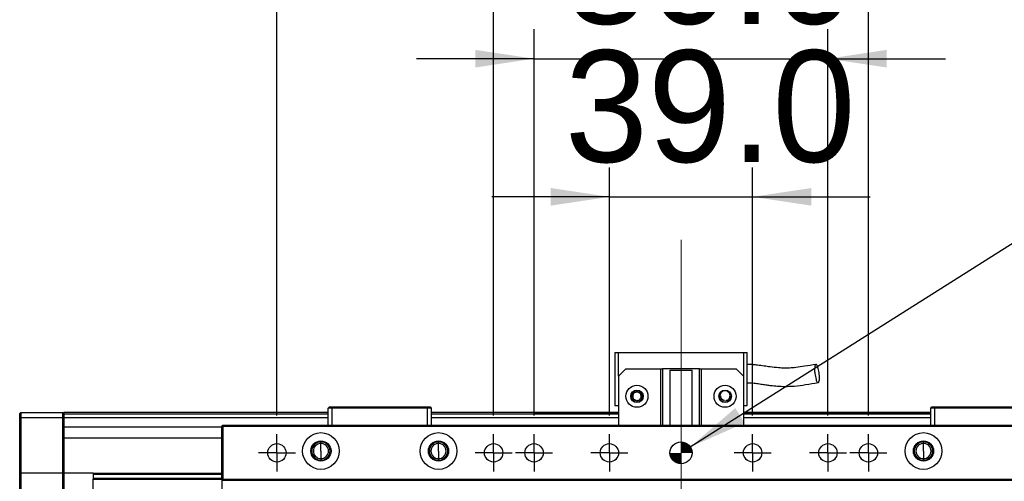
# Model space of a CAD drawing. Header units: millimetres. Extents: x 40 to 3320, y 40 to 2336.
# Tile 6 of 19: x 255 to 523, y 1937 to 2063. Entities that reach past the tile are written whole.
import ezdxf

# ---------------------------------------------------------------- set-up
doc = ezdxf.new("R2010")
doc.units = ezdxf.units.MM
doc.header["$LTSCALE"] = 8
doc.linetypes.add('CENTERX2', pattern=[20.32, 12.7, -2.54, 2.54, -2.54])
doc.layers.add('DIMNS', color=7, linetype='Continuous')
doc.styles.add('SLDTEXTSTYLE7', font='txt')
doc.dimstyles.new('SLDDIMSTYLE0', dxfattribs={"dimtxt": 30.4, "dimasz": 16, "dimexe": 0, "dimexo": 0.0625, "dimgap": 7.6, "dimtad": 2, "dimdec": 1, "dimrnd": 1e-09, "dimzin": 4, "dimdsep": 46, "dimtxsty": 'SLDTEXTSTYLE7', "dimsah": 1, "dimcen": 0.09, "dimadec": 0, "dimazin": 1, "dimtfac": 1, "dimtdec": 1, "dimtmove": 0, "dimatfit": 0, "dimfxl": 0, "dimfrac": 2, "dimtolj": 1, "dimtzin": 12, "dimarcsym": 0})
doc.dimstyles.new('SLDDIMSTYLE1', dxfattribs={"dimtxt": 30.4, "dimasz": 16, "dimexe": 0, "dimexo": 0.0625, "dimgap": 7.6, "dimtad": 2, "dimdec": 1, "dimrnd": 1e-09, "dimzin": 4, "dimdsep": 46, "dimtxsty": 'SLDTEXTSTYLE7', "dimsah": 1, "dimcen": 0.09, "dimadec": 0, "dimazin": 1, "dimtfac": 1, "dimtdec": 1, "dimtofl": 0, "dimtmove": 0, "dimatfit": 3, "dimfxl": 0, "dimfrac": 2, "dimtolj": 1, "dimtzin": 12, "dimarcsym": 0})
doc.dimstyles.new('SLDDIMSTYLE2', dxfattribs={"dimtxt": 30.4, "dimasz": 16, "dimexe": 0, "dimexo": 0.0625, "dimgap": 7.6, "dimtad": 0, "dimtih": 1, "dimtoh": 1, "dimdec": 1, "dimrnd": 1e-09, "dimzin": 4, "dimdsep": 46, "dimtxsty": 'SLDTEXTSTYLE7', "dimsah": 1, "dimcen": 0, "dimadec": 0, "dimazin": 1, "dimtfac": 1, "dimtdec": 1, "dimtofl": 0, "dimtmove": 0, "dimatfit": 3, "dimfxl": 0, "dimfrac": 2, "dimtolj": 1, "dimtzin": 12, "dimarcsym": 0})

# ---------------------------------------------------------------- blocks, each defined once
blk = doc.blocks.new('_D_5')
at = {"layer": 'DIMNS'}
for p, q in [((415.37, 1954.88), (415.37, 2022.41)), ((454.37, 1954.88), (454.37, 2022.41)), ((415.37, 2014.41), (383.37, 2014.41)), ((415.37, 2014.41), (454.37, 2014.41)), ((454.37, 2014.41), (486.37, 2014.41))]:
    blk.add_line(p, q, dxfattribs=at)
for points in [[(415.37, 2014.41), (399.37, 2016.81), (399.37, 2012.01)], [(454.37, 2014.41), (470.37, 2012.01), (470.37, 2016.81)]]:
    blk.add_solid(points, dxfattribs=at)
at = {"layer": 'DIMNS', "insert": (403.24, 2054.3), "char_height": 30.4, "attachment_point": 1, "style": 'SLDTEXTSTYLE7'}
blk.add_mtext('39.0', dxfattribs=at)
blk = doc.blocks.new('_D_6')
at = {"layer": 'DIMNS'}
for p, q in [((394.87, 1954.88), (394.87, 2060.02)), ((474.87, 1954.88), (474.87, 2060.02)), ((394.87, 2052.02), (362.87, 2052.02)), ((394.87, 2052.02), (474.87, 2052.02)), ((474.87, 2052.02), (506.87, 2052.02))]:
    blk.add_line(p, q, dxfattribs=at)
for points in [[(394.87, 2052.02), (378.87, 2054.42), (378.87, 2049.62)], [(474.87, 2052.02), (490.87, 2049.62), (490.87, 2054.42)]]:
    blk.add_solid(points, dxfattribs=at)
at = {"layer": 'DIMNS', "insert": (403.24, 2091.9), "char_height": 30.4, "attachment_point": 1, "style": 'SLDTEXTSTYLE7'}
blk.add_mtext('80.0', dxfattribs=at)
blk = doc.blocks.new('_D_7')
at = {"layer": 'DIMNS'}
for p, q in [((383.87, 1954.88), (383.87, 2094.21)), ((485.87, 1954.88), (485.87, 2094.21)), ((383.87, 2086.21), (351.87, 2086.21)), ((383.87, 2086.21), (485.87, 2086.21)), ((485.87, 2086.21), (517.87, 2086.21))]:
    blk.add_line(p, q, dxfattribs=at)
for points in [[(383.87, 2086.21), (367.87, 2088.61), (367.87, 2083.81)], [(485.87, 2086.21), (501.87, 2083.81), (501.87, 2088.61)]]:
    blk.add_solid(points, dxfattribs=at)
at = {"layer": 'DIMNS', "insert": (392.26, 2126.1), "char_height": 30.4, "attachment_point": 1, "style": 'SLDTEXTSTYLE7'}
blk.add_mtext('102.0', dxfattribs=at)
blk = doc.blocks.new('_D_8')
at = {"layer": 'DIMNS'}
for p, q in [((324.87, 1954.88), (324.87, 2135.48)), ((544.87, 1954.88), (544.87, 2135.48)), ((324.87, 2127.48), (544.87, 2127.48))]:
    blk.add_line(p, q, dxfattribs=at)
for points in [[(324.87, 2127.48), (340.87, 2125.08), (340.87, 2129.88)], [(544.87, 2127.48), (528.87, 2129.88), (528.87, 2125.08)]]:
    blk.add_solid(points, dxfattribs=at)
at = {"layer": 'DIMNS', "insert": (392.26, 2167.37), "char_height": 30.4, "attachment_point": 1, "style": 'SLDTEXTSTYLE7'}
blk.add_mtext('220.0', dxfattribs=at)
blk = doc.blocks.new('SW_SYMBOL_HOLE_DEPTH')
at = {"layer": 'DIMNS', "color": 0}
for p, q in [((0, 7000), (6400, 7000)), ((3200, 7000), (3200, 600)), ((800, 4440), (3200, 600)), ((5600, 4440), (3200, 600))]:
    blk.add_line(p, q, dxfattribs=at)
blk = doc.blocks.new('_D_9')
at = {"layer": 'DIMNS'}
for p, q in [((437.4, 1946.32), (566.96, 2028.34)), ((566.96, 2028.34), (598.96, 2028.34))]:
    blk.add_line(p, q, dxfattribs=at)
blk.add_solid([(437.4, 1946.32), (452.2, 1952.85), (449.63, 1956.91)], dxfattribs=at)
at = {"layer": 'DIMNS', "xscale": 0.004985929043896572, "yscale": 0.004985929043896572, "zscale": 0.004985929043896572}
blk.add_blockref('SW_SYMBOL_HOLE_DEPTH', (829.09, 2008.22), dxfattribs=at)
at = {"layer": 'DIMNS', "char_height": 30.4, "attachment_point": 1, "style": 'SLDTEXTSTYLE7'}
for s, insert in [('2X ', (598.96, 2043.66)), ('%%c', (656.13, 2043.36)), (' 6.0H7 ', (703.1, 2043.66)), (' 8.0', (873.59, 2043.66))]:
    blk.add_mtext(s, dxfattribs=dict(at, insert=insert))
blk = doc.blocks.new('SW_CENTERMARKSYMBOL_0')
at = {"layer": 'DIMNS', "color": 0}
for p, q in [((0, 2.54), (0, 5.04)), ((-2.54, 0), (-5.04, 0)), ((0, 0), (-2.54, 0)), ((0, 0), (0, 2.54)), ((0, 0), (0, -2.54)), ((0, 0), (2.54, 0)), ((2.54, 0), (5.04, 0)), ((0, -2.54), (0, -5.04))]:
    blk.add_line(p, q, dxfattribs=at)
blk = doc.blocks.new('SW_CENTERMARKSYMBOL_1')
at = {"layer": 'DIMNS', "color": 0}
for p, q in [((0, 2.54), (0, 5.04)), ((-2.54, 0), (-5.04, 0)), ((0, 0), (-2.54, 0)), ((0, 0), (0, 2.54)), ((0, 0), (0, -2.54)), ((0, 0), (2.54, 0)), ((2.54, 0), (5.04, 0)), ((0, -2.54), (0, -5.04))]:
    blk.add_line(p, q, dxfattribs=at)
blk = doc.blocks.new('SW_CENTERMARKSYMBOL_2')
at = {"layer": 'DIMNS', "color": 0}
for p, q in [((0, 2.54), (0, 5.04)), ((-2.54, 0), (-5.04, 0)), ((0, 0), (-2.54, 0)), ((0, 0), (0, 2.54)), ((0, 0), (0, -2.54)), ((0, 0), (2.54, 0)), ((2.54, 0), (5.04, 0)), ((0, -2.54), (0, -5.04))]:
    blk.add_line(p, q, dxfattribs=at)
blk = doc.blocks.new('SW_CENTERMARKSYMBOL_3')
at = {"layer": 'DIMNS', "color": 0}
for p, q in [((0, 2.54), (0, 5.04)), ((-2.54, 0), (-5.04, 0)), ((0, 0), (-2.54, 0)), ((0, 0), (0, 2.54)), ((0, 0), (0, -2.54)), ((0, 0), (2.54, 0)), ((2.54, 0), (5.04, 0)), ((0, -2.54), (0, -5.04))]:
    blk.add_line(p, q, dxfattribs=at)
blk = doc.blocks.new('SW_CENTERMARKSYMBOL_4')
at = {"layer": 'DIMNS', "color": 0}
for p, q in [((0, 2.54), (0, 5.04)), ((-2.54, 0), (-5.04, 0)), ((0, 0), (-2.54, 0)), ((0, 0), (0, 2.54)), ((0, 0), (0, -2.54)), ((0, 0), (2.54, 0)), ((2.54, 0), (5.04, 0)), ((0, -2.54), (0, -5.04))]:
    blk.add_line(p, q, dxfattribs=at)
blk = doc.blocks.new('SW_CENTERMARKSYMBOL_5')
at = {"layer": 'DIMNS', "color": 0}
for p, q in [((0, 2.54), (0, 5.04)), ((-2.54, 0), (-5.04, 0)), ((0, 0), (-2.54, 0)), ((0, 0), (0, 2.54)), ((0, 0), (0, -2.54)), ((0, 0), (2.54, 0)), ((2.54, 0), (5.04, 0)), ((0, -2.54), (0, -5.04))]:
    blk.add_line(p, q, dxfattribs=at)
blk = doc.blocks.new('SW_CENTERMARKSYMBOL_6')
at = {"layer": 'DIMNS', "color": 0}
for p, q in [((0, 2.54), (0, 5.04)), ((-2.54, 0), (-5.04, 0)), ((0, 0), (-2.54, 0)), ((0, 0), (0, 2.54)), ((0, 0), (0, -2.54)), ((0, 0), (2.54, 0)), ((2.54, 0), (5.04, 0)), ((0, -2.54), (0, -5.04))]:
    blk.add_line(p, q, dxfattribs=at)
blk = doc.blocks.new('SW_DOWELSYMBOL_2')
at = {"linetype": 'Continuous', "lineweight": 18}
h = blk.add_hatch(color=0, dxfattribs=at)
edge = h.paths.add_edge_path(flags=0)
edge.add_arc((0, 0), 3, 0, 90)
edge.add_line((0, 3), (0, 0))
edge.add_line((0, 0), (3, 0))
h = blk.add_hatch(color=0, dxfattribs=at)
edge = h.paths.add_edge_path(flags=0)
edge.add_arc((0, 0), 3, 180, 270)
edge.add_line((0, -3), (0, 0))
edge.add_line((0, 0), (-3, 0))
at = {"layer": 'DIMNS', "color": 0}
blk.add_circle((0, 0), 3, dxfattribs=at)

msp = doc.modelspace()

# ---------------------------------------------------------------- linework, layer by layer
at = {"color": 7, "linetype": 'Continuous', "lineweight": 25}
for p, q in [((416.8652417, 1972.0151299), (417.8652288, 1972.0151299)), ((416.8652417, 1972.0151299), (416.8652417, 1957.615132)), ((417.8652288, 1965.6151334), (417.8652288, 1972.0151299)), ((417.8652288, 1972.0151299), (451.8652083, 1972.0151299)), ((451.8652083, 1972.0151299), (452.865255, 1972.0151299)), ((451.8652083, 1972.0151299), (451.8652083, 1965.6151334)), ((452.865255, 1957.615132), (452.865255, 1972.0151299)), ((419.8652031, 1967.61513), (417.8652288, 1965.6151334)), ((419.8652031, 1967.61513), (429.3652298, 1967.61513)), ((429.3652298, 1952.21513), (429.3652298, 1967.61513)), ((429.3652298, 1967.61513), (429.8652531, 1967.61513)), ((429.8652531, 1967.61513), (429.8652531, 1952.21513)), ((439.8652436, 1967.61513), (429.8652531, 1967.61513)), ((431.8652274, 1967.2151306), (431.8652274, 1952.21513)), ((431.8652274, 1967.2151306), (437.8652097, 1967.2151306)), ((437.8652097, 1952.21513), (437.8652097, 1967.2151306)), ((439.8652436, 1952.21513), (439.8652436, 1967.61513)), ((439.8652436, 1967.61513), (440.3652074, 1967.61513)), ((440.3652074, 1967.61513), (440.3652074, 1952.21513)), ((440.3652074, 1967.61513), (449.8652341, 1967.61513)), ((451.8652083, 1965.6151334), (449.8652341, 1967.61513)), ((417.8652288, 1965.6151334), (417.8652288, 1952.21513)), ((451.8652083, 1965.6151334), (451.8652083, 1952.21513)), ((338.8652326, 1956.9151276), (339.1652824, 1957.2151327)), ((339.8652794, 1956.9151276), (338.8652326, 1956.9151276)), ((338.8652326, 1952.21513), (338.8652326, 1956.9151276)), ((339.1652824, 1957.2151327), (339.9894954, 1957.2151327)), ((339.8652794, 1956.9151276), (339.9894954, 1957.2151327)), ((365.865183, 1956.9151276), (339.8652794, 1956.9151276)), ((339.8652794, 1956.9151276), (339.8652794, 1952.21513)), ((339.9894954, 1957.2151327), (365.740967, 1957.2151327)), ((365.740967, 1957.2151327), (366.56518, 1957.2151327)), ((365.865183, 1956.9151276), (365.740967, 1957.2151327)), ((366.8652298, 1956.9151276), (365.865183, 1956.9151276)), ((365.865183, 1952.21513), (365.865183, 1956.9151276)), ((366.56518, 1957.2151327), (366.8652298, 1956.9151276)), ((366.8652298, 1956.9151276), (366.8652298, 1952.21513)), ((416.8652417, 1957.615132), (417.8652288, 1957.615132)), ((451.8652083, 1957.615132), (452.865255, 1957.615132)), ((502.8652074, 1956.9151276), (503.1651975, 1957.2151327)), ((503.8652541, 1956.9151276), (502.8652074, 1956.9151276)), ((502.8652074, 1952.21513), (502.8652074, 1956.9151276)), ((503.1651975, 1957.2151327), (503.9894702, 1957.2151327)), ((503.8652541, 1956.9151276), (503.9894702, 1957.2151327)), ((529.8652174, 1956.9151276), (503.8652541, 1956.9151276)), ((503.8652541, 1956.9151276), (503.8652541, 1952.21513)), ((503.9894702, 1957.2151327), (529.7409417, 1957.2151327)), ((254.8652412, 1955.4151321), (255.1651718, 1955.7151297)), ((254.8652412, 1954.2151341), (254.8652412, 1955.4151321)), ((254.8652412, 1954.2151341), (255.1651718, 1954.2151341)), ((254.8652412, 1939.2151335), (254.8652412, 1954.2151341)), ((255.1651718, 1955.7151297), (255.1651718, 1954.2151341)), ((255.1651718, 1955.7151297), (266.5652753, 1955.7151297)), ((266.5652753, 1954.2151341), (255.1651718, 1954.2151341)), ((255.1651718, 1954.2151341), (255.1651718, 1939.2151335)), ((266.5652753, 1954.2151341), (266.5652753, 1955.7151297)), ((266.5652753, 1955.7151297), (266.8652059, 1955.4151321)), ((266.5652753, 1954.2151341), (266.8652059, 1954.2151341)), ((266.5652753, 1939.2151335), (266.5652753, 1954.2151341)), ((338.8652326, 1955.7151297), (266.8652059, 1955.7151297)), ((266.8652059, 1955.7151297), (266.8652059, 1955.4151321)), ((266.8652059, 1955.4151321), (266.8652059, 1954.2151341)), ((338.8652326, 1955.2151287), (266.8652059, 1955.2151287)), ((266.8652059, 1954.2151341), (266.8652059, 1939.2151335)), ((338.8652326, 1954.2151341), (266.8652059, 1954.2151341)), ((417.8652288, 1955.7151297), (366.8652298, 1955.7151297)), ((417.8652288, 1955.2151287), (366.8652298, 1955.2151287)), ((417.8652288, 1954.2151341), (366.8652298, 1954.2151341)), ((394.8652269, 1955.5151337), (417.8652288, 1955.5151337)), ((394.8652269, 1955.5151337), (394.8652269, 1955.3151304)), ((394.8652269, 1955.3151304), (417.8652288, 1955.3151304)), ((394.8652269, 1955.2151287), (394.8652269, 1955.3151304)), ((502.8652074, 1955.7151297), (451.8652083, 1955.7151297)), ((451.8652083, 1955.5151337), (502.8652074, 1955.5151337)), ((451.8652083, 1955.3151304), (502.8652074, 1955.3151304)), ((502.8652074, 1955.2151287), (451.8652083, 1955.2151287)), ((502.8652074, 1954.2151341), (451.8652083, 1954.2151341)), ((309.8651888, 1951.7199943), (266.8652059, 1951.7199943)), ((309.8651888, 1951.9151324), (310.1652385, 1952.21513)), ((309.8651888, 1937.5151345), (309.8651888, 1951.9151324)), ((309.8651888, 1951.9151324), (310.1652385, 1951.9151324)), ((310.1652385, 1952.21513), (559.5651986, 1952.21513)), ((310.1652385, 1952.21513), (310.1652385, 1951.9151324)), ((559.5651986, 1951.9151324), (310.1652385, 1951.9151324)), ((310.1652385, 1951.9151324), (310.1652385, 1937.5151345)), ((336.8652584, 1947.2821304), (336.8652584, 1947.7151284)), ((336.8652584, 1945.2151308), (336.8652584, 1947.2821304)), ((368.865204, 1947.2821304), (368.865204, 1947.7151284)), ((368.865204, 1945.2151308), (368.865204, 1947.2821304)), ((500.8652331, 1947.2821304), (500.8652331, 1947.7151284)), ((500.8652331, 1945.2151308), (500.8652331, 1947.2821304)), ((336.8652584, 1945.2151308), (336.8652584, 1943.1481311)), ((336.8652584, 1943.1481311), (336.8652584, 1942.7151331)), ((368.865204, 1945.2151308), (368.865204, 1943.1481311)), ((368.865204, 1943.1481311), (368.865204, 1942.7151331)), ((500.8652331, 1945.2151308), (500.8652331, 1943.1481311)), ((500.8652331, 1943.1481311), (500.8652331, 1942.7151331)), ((254.8652412, 1939.2151335), (255.1651718, 1939.2151335)), ((254.8652412, 1933.9151295), (254.8652412, 1939.2151335)), ((255.1651718, 1939.2151335), (255.1651718, 1934.2151308)), ((266.5652753, 1939.2151335), (255.1651718, 1939.2151335)), ((266.5652753, 1934.2151308), (266.5652753, 1939.2151335)), ((266.5652753, 1939.2151335), (266.8652059, 1939.2151335)), ((266.8652059, 1939.2151335), (266.8652059, 1933.9151295)), ((274.8652221, 1939.2151335), (266.8652059, 1939.2151335)), ((274.8652221, 1939.2151335), (309.8651888, 1939.2151335)), ((274.8652221, 1939.2151335), (274.8652221, 1938.9079312)), ((274.8652221, 1938.9079312), (309.8651888, 1938.9079312)), ((274.8652221, 1938.9079312), (274.8652221, 1937.8252351)), ((274.8652221, 1937.8252351), (274.8652221, 1937.5180328)), ((274.8652221, 1937.8252351), (309.8651888, 1937.8252351)), ((274.8652221, 1934.2151308), (274.8652221, 1937.5180328)), ((274.8652221, 1937.5180328), (309.8651888, 1937.5180328)), ((309.8651888, 1937.5151345), (310.1652385, 1937.5151345)), ((309.8651888, 1937.5151345), (310.1652385, 1937.2151294)), ((309.8651888, 1937.5151345), (309.8651888, 1931.7151295)), ((310.1652385, 1937.5151345), (559.5651986, 1937.5151345)), ((310.1652385, 1937.5151345), (310.1652385, 1937.2151294)), ((559.5651986, 1937.2151294), (310.1652385, 1937.2151294))]:
    msp.add_line(p, q, dxfattribs=at)
at = {"color": 8, "linetype": 'Continuous', "lineweight": 25}
msp.add_line((309.8651888, 1948.7199956), (266.8652059, 1948.7199956), dxfattribs=at)
at = {"color": 7, "linetype": 'Continuous', "lineweight": 25}
for centre, radius in [((422.8652269, 1960.1151308), 3), ((422.8652269, 1960.1151308), 1.7), ((446.8652269, 1960.1151308), 3), ((446.8652269, 1960.1151308), 1.7), ((422.8652269, 1960.1151308), 1.6), ((446.8652269, 1960.1151308), 1.6), ((336.8652269, 1945.2151301), 5), ((368.8652269, 1945.2151301), 5), ((500.8652269, 1945.2151301), 5), ((324.8652269, 1944.7151308), 2.5), ((336.8652269, 1945.2151301), 2.75), ((368.8652269, 1945.2151301), 2.75), ((383.8652269, 1944.7151308), 2.5), ((394.8652269, 1944.7151308), 2.5), ((415.3652269, 1944.7151308), 2.5), ((434.8652269, 1944.7151308), 3), ((454.3652269, 1944.7151308), 2.5), ((474.8652269, 1944.7151308), 2.5), ((485.8652269, 1944.7151308), 2.5), ((500.8652269, 1945.2151301), 2.75)]:
    msp.add_circle(centre, radius, dxfattribs=at)
for centre, radius, start, end in [((336.8652269, 1945.2151301), 2.5, 90, 270), ((336.8652269, 1945.2151301), 2.067, 90, 270), ((336.8652269, 1945.2151301), 2.5, 270, 90), ((336.8652269, 1945.2151301), 2.067, 270, 90), ((368.8652269, 1945.2151301), 2.5, 90, 270), ((368.8652269, 1945.2151301), 2.067, 90, 270), ((368.8652269, 1945.2151301), 2.5, 270, 90), ((368.8652269, 1945.2151301), 2.067, 270, 90), ((500.8652269, 1945.2151301), 2.5, 90, 270), ((500.8652269, 1945.2151301), 2.067, 90, 270), ((500.8652269, 1945.2151301), 2.5, 270, 90), ((500.8652269, 1945.2151301), 2.067, 270, 90)]:
    msp.add_arc(centre, radius, start, end, dxfattribs=at)
for points, knots in [([(471.6070415, 1968.7665874), (470.5627348, 1968.6007085), (468.7426212, 1968.3115994), (466.3641147, 1967.9407862), (464.5535775, 1967.7965171), (462.9693559, 1967.768442), (461.1994607, 1967.8484844), (459.3448229, 1968.0703853), (457.4473387, 1968.3564311), (455.9275884, 1968.5781516), (454.5071186, 1968.7132342), (453.5633126, 1968.765754), (453.0060722, 1968.743301), (452.865255, 1968.737627)], [0, 0, 0, 0, 0.1728216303, 0.3012094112, 0.3945074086, 0.4621993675, 0.5503043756, 0.6704414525, 0.7542710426, 0.8531360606, 0.9124989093, 0.9778880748, 1, 1, 1, 1]), ([(471.2252738, 1967.6045352), (471.2516167, 1967.8536358), (471.3043615, 1968.3523938), (471.4821237, 1968.7572824), (471.7048777, 1968.7985997), (471.9367111, 1968.518441), (472.1526601, 1968.0075732), (472.3399688, 1967.3142069), (472.4802219, 1966.50693), (472.5577862, 1965.6676608), (472.5617319, 1964.8888562), (472.4889618, 1964.268029), (472.3477496, 1963.8771972), (472.1487325, 1963.7902069), (471.9476697, 1963.8943706), (471.7580816, 1964.2388537), (471.5882012, 1964.7698303), (471.4369131, 1965.5034364), (471.3257067, 1966.249648), (471.2516637, 1966.7936321), (471.2238262, 1967.0526101), (471.2119227, 1967.1376353), (471.2120689, 1967.1599634), (471.2108277, 1967.2341401), (471.21361, 1967.3902533), (471.2207996, 1967.5223371), (471.2252738, 1967.6045352)], [0, 0, 0, 0, 0.0648168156, 0.1297785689, 0.1897323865, 0.2426184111, 0.2944126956, 0.3462428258, 0.39872383, 0.4521992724, 0.5066010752, 0.5614518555, 0.6160514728, 0.669772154, 0.7270682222, 0.7653774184, 0.803691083, 0.8589085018, 0.9142287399, 0.9495542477, 0.9640007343, 0.9648506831, 0.9657586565, 0.9687098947, 0.9805275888, 1, 1, 1, 1]), ([(452.865255, 1963.7293691), (453.2343816, 1963.7453874), (454.121909, 1963.7839018), (455.4931572, 1963.6044334), (456.9096841, 1963.4036498), (458.1855434, 1963.2113478), (459.2857276, 1963.0642167), (460.238676, 1962.9587606), (461.4843529, 1962.8499586), (463.3130346, 1962.7726784), (465.9127788, 1962.8708884), (468.9119495, 1963.2893796), (471.0500698, 1963.6386675), (472.177756, 1963.8228887)], [0, 0, 0, 0, 0.0561689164, 0.1350524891, 0.2093698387, 0.2758295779, 0.332638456, 0.3788395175, 0.4216799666, 0.522486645, 0.6560413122, 0.8185895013, 1, 1, 1, 1]), ([(422.6526739, 1958.9849436), (422.523773, 1959.0065318), (422.2653468, 1959.0498127), (421.9268302, 1959.2731498), (421.6668873, 1959.5923614), (421.5182629, 1959.9950214), (421.5053786, 1960.4389921), (421.6407676, 1960.8756887), (421.8996449, 1961.2473841), (422.1436509, 1961.4103702), (422.2579123, 1961.4866921)], [0, 0, 0, 0, 0.1153517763, 0.2312624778, 0.3517850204, 0.4770143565, 0.6065259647, 0.7402505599, 0.8783664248, 1, 1, 1, 1]), ([(422.865224, 1958.965058), (422.8692372, 1958.9650732), (422.9894582, 1958.9655263), (423.2270472, 1959.0046726), (423.5429373, 1959.1640152), (423.7968811, 1959.4108422), (423.9651427, 1959.7223659), (424.0323744, 1960.0700273), (423.9921284, 1960.4218229), (423.848432, 1960.7454), (423.6144195, 1961.0111291), (423.3114847, 1961.1944756), (422.9675246, 1961.2785698), (422.6141972, 1961.2557132), (422.2839446, 1961.1280906), (422.0070423, 1960.9074115), (421.8091354, 1960.6138031), (421.708207, 1960.2743895), (421.7136934, 1959.9204674), (421.8248619, 1959.5838993), (422.0320414, 1959.2981184), (422.3144624, 1959.0800662), (422.539941, 1959.0166499), (422.6526739, 1958.9849436)], [0, 0, 0, 0, 0.0017236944, 0.0516361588, 0.1015507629, 0.1514629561, 0.2013759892, 0.2512937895, 0.3012086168, 0.351119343, 0.401030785, 0.4509521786, 0.5008654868, 0.5507771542, 0.6006890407, 0.6506027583, 0.7005161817, 0.7504331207, 0.8003437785, 0.8502573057, 0.9001751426, 0.9500904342, 1, 1, 1, 1]), ([(423.4725358, 1961.4866921), (423.6039447, 1961.3965682), (423.8728058, 1961.2121755), (424.1332386, 1960.7884351), (424.2398831, 1960.3129039), (424.1774214, 1959.8441913), (423.9660656, 1959.440091), (423.6413503, 1959.1456948), (423.3233809, 1959.0120392), (423.131846, 1958.9909089), (423.0777742, 1958.9849436)], [0, 0, 0, 0, 0.1407918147, 0.28805848, 0.4304297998, 0.5679342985, 0.7005907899, 0.8284626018, 0.9515736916, 1, 1, 1, 1]), ([(446.7368843, 1958.9824253), (446.680697, 1958.9845628), (446.4873582, 1958.9919176), (446.161262, 1959.1036069), (445.8196524, 1959.3732845), (445.5829642, 1959.7599612), (445.489864, 1960.2202561), (445.5630175, 1960.7012933), (445.8039155, 1961.1412658), (446.075403, 1961.3816398), (446.2398848, 1961.4763212), (446.2579013, 1961.4866921)], [0, 0, 0, 0, 0.0488311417, 0.1680265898, 0.2919257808, 0.4205454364, 0.5539621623, 0.6921723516, 0.8349339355, 0.9819194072, 1, 1, 1, 1]), ([(446.6526629, 1958.9849436), (446.5208983, 1959.0240586), (446.2752599, 1959.0969776), (446.0022025, 1959.3333136), (445.8349078, 1959.5806588), (445.7349815, 1959.8485882), (445.710633, 1960.0582693), (445.7173707, 1960.1900114), (445.7196456, 1960.21575), (445.7201103, 1960.2210025), (445.7202701, 1960.2229756), (445.7203281, 1960.2235615), (445.7203271, 1960.2234152), (445.7203271, 1960.2234015)], [0, 0, 0, 0, 0.2369307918, 0.4416915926, 0.6142377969, 0.7545084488, 0.9380827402, 0.9829666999, 0.9897901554, 0.9952056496, 0.9975517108, 0.9997702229, 1, 1, 1, 1]), ([(447.0778228, 1958.9849436), (447.2172829, 1959.0095136), (447.4964663, 1959.0586999), (447.8486067, 1959.312323), (448.0991068, 1959.6582834), (448.2231472, 1960.0687487), (448.2132905, 1960.4966989), (448.0732541, 1960.8992648), (447.8248524, 1961.2504158), (447.5900172, 1961.4079), (447.4725248, 1961.4866921)], [0, 0, 0, 0, 0.1247990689, 0.2498337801, 0.3748579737, 0.4998536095, 0.6248414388, 0.7498313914, 0.874836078, 1, 1, 1, 1])]:
    msp.add_open_spline(points, degree=3, knots=knots, dxfattribs=at)
at = {"layer": 'DIMNS', "linetype": 'CENTERX2', "lineweight": 18}
msp.add_line((434.8652269, 2002.7151308), (434.8652269, 1740.7151308), dxfattribs=at)

# ---------------------------------------------------------------- block references
at = {"layer": 'DIMNS'}
for name, p in [('SW_CENTERMARKSYMBOL_0', (324.8652269, 1944.7151308)), ('SW_CENTERMARKSYMBOL_1', (383.8652269, 1944.7151308)), ('SW_CENTERMARKSYMBOL_2', (394.8652269, 1944.7151308)), ('SW_CENTERMARKSYMBOL_3', (415.3652269, 1944.7151308)), ('SW_CENTERMARKSYMBOL_4', (454.3652269, 1944.7151308)), ('SW_CENTERMARKSYMBOL_5', (474.8652269, 1944.7151308)), ('SW_CENTERMARKSYMBOL_6', (485.8652269, 1944.7151308)), ('SW_DOWELSYMBOL_2', (434.8652269, 1944.7151308))]:
    msp.add_blockref(name, p, dxfattribs=at)

# ---------------------------------------------------------------- dimensions: what is measured, and where the dimension line sits
for base, p1, p2, dimstyle, picture, middle in [((544.8652269, 2127.482112), (324.8652269, 1944.7151308), (544.8652269, 1944.7151308), 'SLDDIMSTYLE1', '_D_8', (440.6861247, 2127.482112)), ((485.8652269, 2086.2081813), (383.8652269, 1944.7151308), (485.8652269, 1944.7151308), 'SLDDIMSTYLE0', '_D_7', (440.6861247, 2086.2081813)), ((474.8652269, 2052.0152339), (394.8652269, 1944.7151308), (474.8652269, 1944.7151308), 'SLDDIMSTYLE0', '_D_6', (440.6861247, 2052.0152339)), ((454.3652269, 2014.408748), (415.3652269, 1944.7151308), (454.3652269, 1944.7151308), 'SLDDIMSTYLE0', '_D_5', (440.6861247, 2014.408748))]:
    dim = msp.add_linear_dim(base=base, p1=p1, p2=p2, dimstyle=dimstyle, dxfattribs=at)
    dim.commit()
    dim.dimension.update_dxf_attribs({"geometry": picture, "text_midpoint": middle, "dimtype": 160})
dim = msp.add_diameter_dim_2p(p1=(432.3304864, 1943.1104219), p2=(437.3999674, 1946.3198397), text='2X <>H7 {\\fGDT;x} 8.0\\P', dimstyle='SLDDIMSTYLE2', dxfattribs=at)
dim.commit()
dim.dimension.update_dxf_attribs({"geometry": '_D_9', "text_midpoint": (768.2796742, 2028.343235), "dimtype": 163})

doc.saveas('drawing.dxf')
